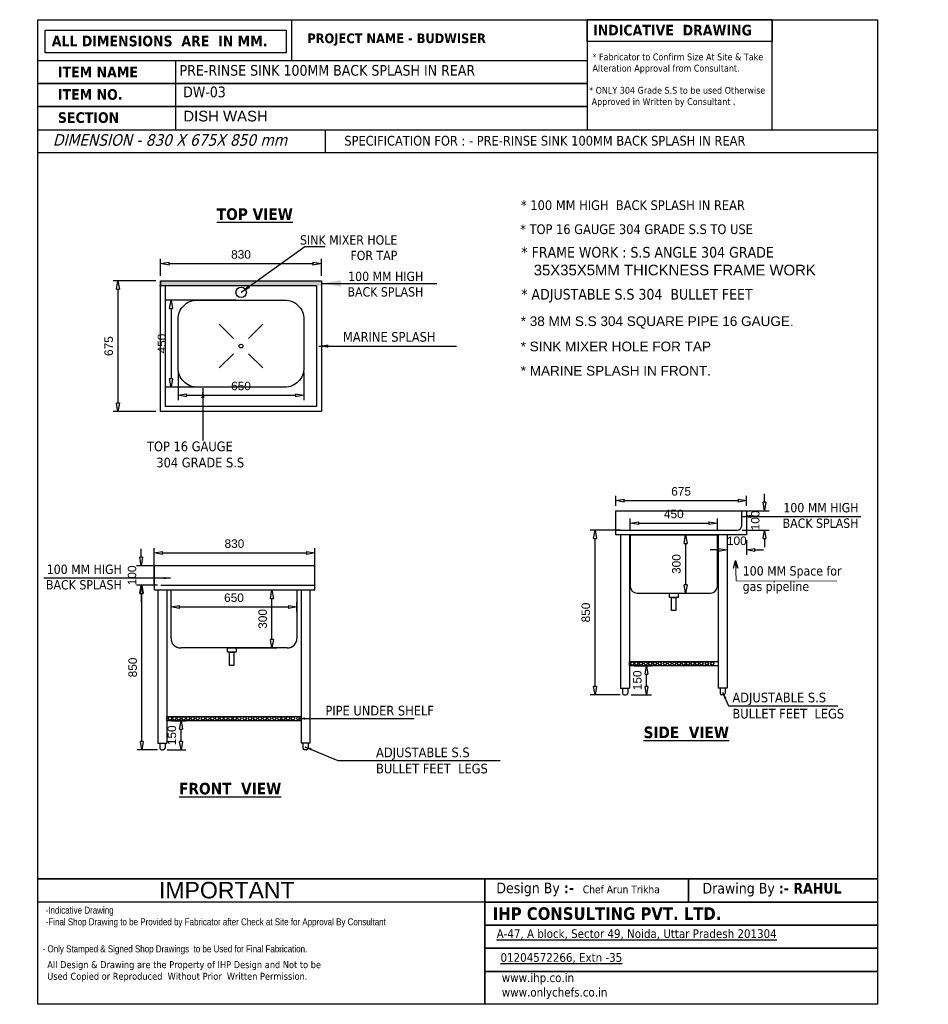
# Model space of a CAD drawing. Header units: millimetres. Extents: x 19005 to 129500, y -3989 to 12792.
# Tile 10 of 20: x 64875 to 69564, y 233 to 5315. Entities that reach past the tile are written whole.
import ezdxf

# ---------------------------------------------------------------- set-up
doc = ezdxf.new("R2010")
doc.units = ezdxf.units.MM
doc.styles.add('ro', font='romans.shx')
doc.styles.get("Standard").update_dxf_attribs({"font": 'arial.ttf'})
doc.styles.add('style1', font='txt.shx')
doc.dimstyles.new('DMI (AB)', dxfattribs={"dimtxt": 60, "dimasz": 40, "dimexe": 12, "dimexo": 25, "dimgap": 1, "dimtad": 0, "dimdec": 0, "dimtxsty": 'ro', "dimblk": 'OPEN30', "dimcen": 1, "dimadec": 0, "dimazin": 0, "dimtfac": 1, "dimtdec": 0, "dimtmove": 0, "dimatfit": 3, "dimldrblk": 'OPEN30', "dimfxl": 1, "dimlwd": 15, "dimlwe": 15, "dimarcsym": 0})
doc.dimstyles.new('LBF 50', dxfattribs={"dimscale": 25, "dimtxt": 1.75, "dimasz": 1.75, "dimexe": 1, "dimexo": 1, "dimgap": 1, "dimtad": 1, "dimdec": 0, "dimrnd": 5, "dimzin": 12, "dimdsep": 46, "dimtxsty": 'Standard', "dimblk": 'CLOSEDBLANK', "dimcen": 0, "dimclrd": 256, "dimclre": 256, "dimclrt": 256, "dimadec": 0, "dimazin": 3, "dimtfac": 1, "dimtdec": 0, "dimtofl": 0, "dimtmove": 0, "dimatfit": 3, "dimldrblk": 'CLOSEDBLANK', "dimfxl": 0.18, "dimtolj": 1, "dimtzin": 0, "dimlwd": -1, "dimlwe": -1, "dimarcsym": 0})
doc.dimstyles.get("Standard").update_dxf_attribs({"dimscale": 1.002, "dimtxt": 50.18, "dimasz": 35.18, "dimexe": 0.18, "dimexo": 0.0625, "dimgap": 0.09, "dimtad": 0, "dimtih": 1, "dimtoh": 1, "dimdec": 0, "dimzin": 0, "dimdsep": 46, "dimtxsty": 'Standard', "dimcen": 0.09, "dimclrd": 256, "dimclrt": 7, "dimadec": 0, "dimazin": 0, "dimtfac": 1, "dimtdec": 0, "dimtofl": 0, "dimtmove": 0, "dimatfit": 3, "dimfxl": 1, "dimtfillclr": 256, "dimtolj": 1, "dimtzin": 0, "dimarcsym": 0})

# ---------------------------------------------------------------- blocks, each defined once
blk = doc.blocks.new('_ClosedBlank')
at = {"color": 0, "linetype": 'ByBlock', "lineweight": -2}
for p, q in [((-1, 0.17), (0, 0)), ((-1, 0.17), (-1, -0.17)), ((0, 0), (-1, -0.17))]:
    blk.add_line(p, q, dxfattribs=at)
blk = doc.blocks.new('*D82')
at = {"transparency": 16777216}
for p, q in [((65602, 3993.1), (65602, 4081)), ((66432.2, 3993.1), (66432.2, 4081)), ((65645.7, 4056), (66388.5, 4056))]:
    blk.add_line(p, q, dxfattribs=at)
at = {"layer": 'Defpoints', "color": 0, "transparency": 16777216}
for p in [(66432.2, 4056), (65602, 3968.1), (66432.2, 3968.1)]:
    blk.add_point(p, dxfattribs=at)
at = {"transparency": 16777216, "xscale": 43.75, "yscale": 43.75, "zscale": 43.75, "rotation": 180}
blk.add_blockref('_ClosedBlank', (65602, 4056), dxfattribs=at)
at = {"transparency": 16777216, "xscale": 43.75, "yscale": 43.75, "zscale": 43.75}
blk.add_blockref('_ClosedBlank', (66432.2, 4056), dxfattribs=at)
at = {"transparency": 16777216, "insert": (66017.1, 4103.3), "char_height": 43.75, "attachment_point": 5}
blk.add_mtext('\\A1;830', dxfattribs=at)
blk = doc.blocks.new('*D83')
at = {"transparency": 16777216}
for p, q in [((65577, 3968.2), (65356.9, 3968.2)), ((65381.9, 3924.4), (65381.9, 3336.6)), ((65577, 3292.9), (65356.9, 3292.9))]:
    blk.add_line(p, q, dxfattribs=at)
at = {"layer": 'Defpoints', "color": 0, "transparency": 16777216}
for p in [(65602, 3968.2), (65381.9, 3292.9), (65602, 3292.9)]:
    blk.add_point(p, dxfattribs=at)
at = {"transparency": 16777216, "xscale": 43.75, "yscale": 43.75, "zscale": 43.75}
for p, rotation in [((65381.9, 3968.2), 90), ((65381.9, 3292.9), 270)]:
    blk.add_blockref('_ClosedBlank', p, dxfattribs=dict(at, rotation=rotation))
at = {"transparency": 16777216, "insert": (65334.5, 3630.5), "char_height": 43.75, "attachment_point": 5, "rotation": 90}
blk.add_mtext('\\A1;675', dxfattribs=at)
blk = doc.blocks.new('*D84')
at = {"transparency": 16777216}
for p, q in [((65655.8, 2258.2), (65655.8, 2309)), ((66305.8, 2258.2), (66305.8, 2309)), ((65699.6, 2284), (66262.1, 2284))]:
    blk.add_line(p, q, dxfattribs=at)
at = {"layer": 'Defpoints', "color": 0, "transparency": 16777216}
for p in [(66305.8, 2284), (65655.8, 2233.2), (66305.8, 2233.2)]:
    blk.add_point(p, dxfattribs=at)
at = {"transparency": 16777216, "xscale": 43.75, "yscale": 43.75, "zscale": 43.75, "rotation": 180}
blk.add_blockref('_ClosedBlank', (65655.8, 2284), dxfattribs=at)
at = {"transparency": 16777216, "xscale": 43.75, "yscale": 43.75, "zscale": 43.75}
blk.add_blockref('_ClosedBlank', (66305.8, 2284), dxfattribs=at)
at = {"transparency": 16777216, "insert": (65980.8, 2331.3), "char_height": 43.75, "attachment_point": 5}
blk.add_mtext('\\A1;650', dxfattribs=at)
blk = doc.blocks.new('*D85')
at = {"transparency": 16777216}
for p, q in [((65659.1, 1696.5), (65732.7, 1696.5)), ((65707.7, 1590.2), (65707.7, 1652.7)), ((65636.6, 1546.5), (65732.7, 1546.5))]:
    blk.add_line(p, q, dxfattribs=at)
at = {"layer": 'Defpoints', "color": 0, "transparency": 16777216}
for p in [(65634.1, 1696.5), (65707.7, 1696.5), (65611.6, 1546.5)]:
    blk.add_point(p, dxfattribs=at)
at = {"transparency": 16777216, "xscale": 43.75, "yscale": 43.75, "zscale": 43.75}
for p, rotation in [((65707.7, 1696.5), 90), ((65707.7, 1546.5), 270)]:
    blk.add_blockref('_ClosedBlank', p, dxfattribs=dict(at, rotation=rotation))
at = {"transparency": 16777216, "insert": (65660.4, 1621.5), "char_height": 43.75, "attachment_point": 5, "rotation": 90}
blk.add_mtext('\\A1;150', dxfattribs=at)
blk = doc.blocks.new('*D86')
at = {"transparency": 16777216}
for p, q in [((65586.6, 2397), (65480.4, 2397)), ((65505.4, 1590.2), (65505.4, 2353.2)), ((65586.6, 1546.5), (65480.4, 1546.5))]:
    blk.add_line(p, q, dxfattribs=at)
at = {"layer": 'Defpoints', "color": 0, "transparency": 16777216}
for p in [(65505.4, 2397), (65611.6, 2397), (65611.6, 1546.5)]:
    blk.add_point(p, dxfattribs=at)
at = {"transparency": 16777216, "xscale": 43.75, "yscale": 43.75, "zscale": 43.75}
for p, rotation in [((65505.4, 2397), 90), ((65505.4, 1546.5), 270)]:
    blk.add_blockref('_ClosedBlank', p, dxfattribs=dict(at, rotation=rotation))
at = {"transparency": 16777216, "insert": (65458.1, 1971.7), "char_height": 43.75, "attachment_point": 5, "rotation": 90}
blk.add_mtext('\\A1;850', dxfattribs=at)
blk = doc.blocks.new('*D87')
at = {"transparency": 16777216}
for p, q in [((65502.1, 2540.5), (65502.1, 2584.2)), ((65578.7, 2496.7), (65477.1, 2496.7)), ((65578.7, 2397), (65477.1, 2397)), ((65502.1, 2353.2), (65502.1, 2309.5))]:
    blk.add_line(p, q, dxfattribs=at)
at = {"layer": 'Defpoints', "color": 0, "transparency": 16777216}
for p in [(65502.1, 2496.7), (65603.7, 2496.7), (65603.7, 2397)]:
    blk.add_point(p, dxfattribs=at)
at = {"transparency": 16777216, "xscale": 43.75, "yscale": 43.75, "zscale": 43.75}
for p, rotation in [((65502.1, 2496.7), 270), ((65502.1, 2397), 90)]:
    blk.add_blockref('_ClosedBlank', p, dxfattribs=dict(at, rotation=rotation))
at = {"transparency": 16777216, "insert": (65454.7, 2446.9), "char_height": 43.75, "attachment_point": 5, "rotation": 90}
blk.add_mtext('\\A1;100', dxfattribs=at)
blk = doc.blocks.new('*D88')
at = {"transparency": 16777216}
for p, q in [((67974.1, 2680.5), (67819.2, 2680.5)), ((67844.2, 1874), (67844.2, 2636.7)), ((67974.1, 1830.2), (67819.2, 1830.2))]:
    blk.add_line(p, q, dxfattribs=at)
at = {"layer": 'Defpoints', "color": 0, "transparency": 16777216}
for p in [(67844.2, 2680.5), (67999.1, 2680.5), (67999.1, 1830.2)]:
    blk.add_point(p, dxfattribs=at)
at = {"transparency": 16777216, "xscale": 43.75, "yscale": 43.75, "zscale": 43.75}
for p, rotation in [((67844.2, 2680.5), 90), ((67844.2, 1830.2), 270)]:
    blk.add_blockref('_ClosedBlank', p, dxfattribs=dict(at, rotation=rotation))
at = {"transparency": 16777216, "insert": (67796.9, 2255.3), "char_height": 43.75, "attachment_point": 5, "rotation": 90}
blk.add_mtext('\\A1;850', dxfattribs=at)
blk = doc.blocks.new('*D89')
at = {"transparency": 16777216}
for p, q in [((68046.6, 1980.2), (68135.1, 1980.2)), ((68110.1, 1874.1), (68110.1, 1936.5)), ((68030.2, 1830.3), (68135.1, 1830.3))]:
    blk.add_line(p, q, dxfattribs=at)
at = {"layer": 'Defpoints', "color": 0, "transparency": 16777216}
for p in [(68021.6, 1980.2), (68110.1, 1980.2), (68005.2, 1830.3)]:
    blk.add_point(p, dxfattribs=at)
at = {"transparency": 16777216, "xscale": 43.75, "yscale": 43.75, "zscale": 43.75}
for p, rotation in [((68110.1, 1980.2), 90), ((68110.1, 1830.3), 270)]:
    blk.add_blockref('_ClosedBlank', p, dxfattribs=dict(at, rotation=rotation))
at = {"transparency": 16777216, "insert": (68062.8, 1905.3), "char_height": 43.75, "attachment_point": 5, "rotation": 90}
blk.add_mtext('\\A1;150', dxfattribs=at)
blk = doc.blocks.new('*D90')
at = {"transparency": 16777216}
for p, q in [((67951.1, 2805.5), (67951.1, 2858.1)), ((68626.1, 2805.5), (68626.1, 2858.1)), ((67994.8, 2833.1), (68582.4, 2833.1))]:
    blk.add_line(p, q, dxfattribs=at)
at = {"layer": 'Defpoints', "color": 0, "transparency": 16777216}
for p in [(68626.1, 2833.1), (67951.1, 2780.5), (68626.1, 2780.5)]:
    blk.add_point(p, dxfattribs=at)
at = {"transparency": 16777216, "xscale": 43.75, "yscale": 43.75, "zscale": 43.75, "rotation": 180}
blk.add_blockref('_ClosedBlank', (67951.1, 2833.1), dxfattribs=at)
at = {"transparency": 16777216, "xscale": 43.75, "yscale": 43.75, "zscale": 43.75}
blk.add_blockref('_ClosedBlank', (68626.1, 2833.1), dxfattribs=at)
at = {"transparency": 16777216, "insert": (68288.6, 2880.5), "char_height": 43.75, "attachment_point": 5}
blk.add_mtext('\\A1;675', dxfattribs=at)
blk = doc.blocks.new('*D91')
at = {"transparency": 16777216}
for p, q in [((68526.1, 2630.7), (68526.1, 2553)), ((68626.1, 2630.7), (68626.1, 2553)), ((68482.4, 2578), (68438.6, 2578)), ((68669.9, 2578), (68713.6, 2578))]:
    blk.add_line(p, q, dxfattribs=at)
at = {"layer": 'Defpoints', "color": 0, "transparency": 16777216}
for p in [(68526.1, 2655.7), (68626.1, 2655.7), (68526.1, 2578)]:
    blk.add_point(p, dxfattribs=at)
at = {"transparency": 16777216, "xscale": 43.75, "yscale": 43.75, "zscale": 43.75}
blk.add_blockref('_ClosedBlank', (68526.1, 2578), dxfattribs=at)
at = {"transparency": 16777216, "xscale": 43.75, "yscale": 43.75, "zscale": 43.75, "rotation": 180}
blk.add_blockref('_ClosedBlank', (68626.1, 2578), dxfattribs=at)
at = {"transparency": 16777216, "insert": (68576.1, 2625.4), "char_height": 43.75, "attachment_point": 5}
blk.add_mtext('\\A1;100', dxfattribs=at)
blk = doc.blocks.new('_Open30')
at = {"color": 0, "linetype": 'ByBlock', "lineweight": -2}
for p, q in [((-1, 0.27), (0, 0)), ((0, 0), (-1, -0.27)), ((0, 0), (-1, 0))]:
    blk.add_line(p, q, dxfattribs=at)
blk = doc.blocks.new('*D143')
at = {"transparency": 16777216}
for p, q in [((65994.5, 2372), (66201.6, 2372)), ((66176.6, 2116.2), (66176.6, 2328.2)), ((65994.5, 2072.4), (66201.6, 2072.4))]:
    blk.add_line(p, q, dxfattribs=at)
at = {"layer": 'Defpoints', "color": 0, "transparency": 16777216}
for p in [(65969.5, 2372), (66176.6, 2372), (65969.5, 2072.4)]:
    blk.add_point(p, dxfattribs=at)
at = {"transparency": 16777216, "xscale": 43.75, "yscale": 43.75, "zscale": 43.75}
for p, rotation in [((66176.6, 2372), 90), ((66176.6, 2072.4), 270)]:
    blk.add_blockref('_ClosedBlank', p, dxfattribs=dict(at, rotation=rotation))
at = {"transparency": 16777216, "insert": (66129.2, 2222.2), "char_height": 43.75, "attachment_point": 5, "rotation": 90}
blk.add_mtext('\\A1;300', dxfattribs=at)
blk = doc.blocks.new('*D158')
at = {"transparency": 16777216}
for p, q in [((68718.9, 2824.3), (68718.9, 2868)), ((68603.4, 2780.5), (68743.9, 2780.5)), ((68603.4, 2680.5), (68743.9, 2680.5)), ((68718.9, 2636.7), (68718.9, 2593))]:
    blk.add_line(p, q, dxfattribs=at)
at = {"layer": 'Defpoints', "color": 0, "transparency": 16777216}
for p in [(68578.4, 2780.5), (68718.9, 2780.5), (68578.4, 2680.5)]:
    blk.add_point(p, dxfattribs=at)
at = {"transparency": 16777216, "xscale": 43.75, "yscale": 43.75, "zscale": 43.75}
for p, rotation in [((68718.9, 2780.5), 270), ((68718.9, 2680.5), 90)]:
    blk.add_blockref('_ClosedBlank', p, dxfattribs=dict(at, rotation=rotation))
at = {"transparency": 16777216, "insert": (68671.6, 2730.5), "char_height": 43.75, "attachment_point": 5, "rotation": 90}
blk.add_mtext('\\A1;100', dxfattribs=at)
blk = doc.blocks.new('*D160')
at = {"transparency": 16777216}
for p, q in [((65992.1, 3868.4), (65631.2, 3868.4)), ((65656.2, 3824.7), (65656.2, 3462.2)), ((65992.1, 3418.4), (65631.2, 3418.4))]:
    blk.add_line(p, q, dxfattribs=at)
at = {"layer": 'Defpoints', "color": 0, "transparency": 16777216}
for p in [(66017.1, 3868.4), (65656.2, 3418.4), (66017.1, 3418.4)]:
    blk.add_point(p, dxfattribs=at)
at = {"transparency": 16777216, "xscale": 43.75, "yscale": 43.75, "zscale": 43.75}
for p, rotation in [((65656.2, 3868.4), 90), ((65656.2, 3418.4), 270)]:
    blk.add_blockref('_ClosedBlank', p, dxfattribs=dict(at, rotation=rotation))
at = {"transparency": 16777216, "insert": (65608.8, 3643.4), "char_height": 43.75, "attachment_point": 5, "rotation": 90}
blk.add_mtext('\\A1;450', dxfattribs=at)
blk = doc.blocks.new('*D161')
at = {"transparency": 16777216}
for p, q in [((65692.1, 3493.4), (65692.1, 3351.8)), ((66342.1, 3493.4), (66342.1, 3351.8)), ((65735.9, 3376.8), (66298.4, 3376.8))]:
    blk.add_line(p, q, dxfattribs=at)
at = {"layer": 'Defpoints', "color": 0, "transparency": 16777216}
for p in [(65692.1, 3518.4), (66342.1, 3518.4), (66342.1, 3376.8)]:
    blk.add_point(p, dxfattribs=at)
at = {"transparency": 16777216, "xscale": 43.75, "yscale": 43.75, "zscale": 43.75, "rotation": 180}
blk.add_blockref('_ClosedBlank', (65692.1, 3376.8), dxfattribs=at)
at = {"transparency": 16777216, "xscale": 43.75, "yscale": 43.75, "zscale": 43.75}
blk.add_blockref('_ClosedBlank', (66342.1, 3376.8), dxfattribs=at)
at = {"transparency": 16777216, "insert": (66017.1, 3424.2), "char_height": 43.75, "attachment_point": 5}
blk.add_mtext('\\A1;650', dxfattribs=at)
blk = doc.blocks.new('*D162')
at = {"transparency": 16777216}
for p, q in [((68313.6, 2655.7), (68336.6, 2655.7)), ((68311.6, 2612), (68311.6, 2399)), ((68313.6, 2355.2), (68336.6, 2355.2))]:
    blk.add_line(p, q, dxfattribs=at)
at = {"layer": 'Defpoints', "color": 0, "transparency": 16777216}
for p in [(68288.6, 2655.7), (68288.6, 2355.2), (68311.6, 2355.2)]:
    blk.add_point(p, dxfattribs=at)
at = {"transparency": 16777216, "xscale": 43.75, "yscale": 43.75, "zscale": 43.75}
for p, rotation in [((68311.6, 2655.7), 90), ((68311.6, 2355.2), 270)]:
    blk.add_blockref('_ClosedBlank', p, dxfattribs=dict(at, rotation=rotation))
at = {"transparency": 16777216, "insert": (68264.3, 2505.5), "char_height": 43.75, "attachment_point": 5, "rotation": 90}
blk.add_mtext('\\A1;300', dxfattribs=at)
blk = doc.blocks.new('*D202')
at = {"transparency": 16777216}
for p, q in [((65568.1, 2397), (65568.1, 2588)), ((65611.8, 2563), (66354.3, 2563)), ((66398.1, 2397), (66398.1, 2588))]:
    blk.add_line(p, q, dxfattribs=at)
at = {"layer": 'Defpoints', "color": 0, "transparency": 16777216}
for p in [(66398.1, 2563), (65568.1, 2372), (66398.1, 2372)]:
    blk.add_point(p, dxfattribs=at)
at = {"transparency": 16777216, "xscale": 43.75, "yscale": 43.75, "zscale": 43.75, "rotation": 180}
blk.add_blockref('_ClosedBlank', (65568.1, 2563), dxfattribs=at)
at = {"transparency": 16777216, "xscale": 43.75, "yscale": 43.75, "zscale": 43.75}
blk.add_blockref('_ClosedBlank', (66398.1, 2563), dxfattribs=at)
at = {"transparency": 16777216, "insert": (65983.1, 2610.4), "char_height": 43.75, "attachment_point": 5}
blk.add_mtext('\\A1;830', dxfattribs=at)
blk = doc.blocks.new('*D203')
at = {"transparency": 16777216}
for p, q in [((68026.1, 2680.7), (68026.1, 2741.3)), ((68069.8, 2716.3), (68431.9, 2716.3)), ((68475.7, 2680.7), (68475.7, 2741.3))]:
    blk.add_line(p, q, dxfattribs=at)
at = {"layer": 'Defpoints', "color": 0, "transparency": 16777216}
for p in [(68475.7, 2716.3), (68026.1, 2655.7), (68475.7, 2655.7)]:
    blk.add_point(p, dxfattribs=at)
at = {"transparency": 16777216, "xscale": 43.75, "yscale": 43.75, "zscale": 43.75, "rotation": 180}
blk.add_blockref('_ClosedBlank', (68026.1, 2716.3), dxfattribs=at)
at = {"transparency": 16777216, "xscale": 43.75, "yscale": 43.75, "zscale": 43.75}
blk.add_blockref('_ClosedBlank', (68475.7, 2716.3), dxfattribs=at)
at = {"transparency": 16777216, "insert": (68250.9, 2763.7), "char_height": 43.75, "attachment_point": 5}
blk.add_mtext('\\A1;450', dxfattribs=at)

msp = doc.modelspace()

# ---------------------------------------------------------------- hatches: boundary and pattern name
at = {"linetype": 'ByBlock'}
h = msp.add_hatch(color=256, dxfattribs=at)
h.dxf.hatch_style = 1
h.paths.add_polyline_path([(65602, 3968), (65602, 3942.9), (66432.2, 3942.9), (66432.2, 3968)])

# ---------------------------------------------------------------- linework, layer by layer
for p, q in [((65679.6, 5104.6), (65679.6, 4746.7)), ((66451.2, 4747.3), (66451.2, 4628)), ((65597.2, 3943), (66097.2, 3943)), ((65904.5, 3743.1), (65978, 3669.6)), ((66129.7, 3743.1), (66056.2, 3669.6)), ((65978, 3591.4), (65904.5, 3517.9)), ((66056.2, 3591.4), (66129.7, 3517.9)), ((68601.1, 2780.5), (68601.1, 2700.4)), ((67951.1, 2680.5), (68578.4, 2680.5)), ((67976.1, 2655.7), (67976.1, 1864.8)), ((68021.6, 2655.7), (68021.6, 1864.8)), ((68026.1, 2655.7), (68026.1, 2391.3)), ((68475.7, 2391.3), (68475.7, 2655.7)), ((68480.6, 2655.7), (68480.6, 1864.8)), ((68526.1, 2655.7), (68526.1, 1864.8)), ((65588.6, 2372), (65588.6, 1581.1)), ((65634.1, 2372), (65634.1, 1581.1)), ((66327.6, 2372), (66327.6, 1581.1)), ((66373.1, 2372), (66373.1, 1581.1)), ((68062.2, 2355.2), (68439.6, 2355.2)), ((67976.1, 1864.8), (68021.6, 1864.8)), ((67985.5, 1864.8), (67985.5, 1839.3)), ((67994.6, 1830.2), (68003.7, 1830.2)), ((68012.8, 1864.8), (68012.8, 1839.3)), ((68526.1, 1864.8), (68480.6, 1864.8)), ((68489.5, 1864.8), (68489.5, 1839.3)), ((68507.7, 1830.2), (68498.6, 1830.2)), ((68516.8, 1864.8), (68516.8, 1839.3)), ((65588.6, 1581.1), (65634.1, 1581.1)), ((65597.9, 1581.1), (65597.9, 1555.6)), ((65625.2, 1581.1), (65625.2, 1555.6)), ((66373.1, 1581.1), (66327.6, 1581.1)), ((66336.4, 1581.1), (66336.4, 1555.6)), ((66363.7, 1581.1), (66363.7, 1555.6)), ((65607, 1546.5), (65616.1, 1546.5)), ((66354.6, 1546.5), (66345.5, 1546.5)), ((69301.4, 879.9), (64968.3, 879.9)), ((67276.4, 879.9), (67276.4, 233)), ((67352.8, 879.9), (69301.4, 879.9)), ((66278.9, 760.6), (64968.3, 760.6))]:
    msp.add_line(p, q, dxfattribs=at)
for p, q in [((65602, 3968.1), (65602, 3943.1)), ((67951.1, 2780.5), (68626.1, 2780.5)), ((68026.1, 2655.7), (68475.7, 2655.7)), ((66398.1, 2496.7), (65568.1, 2496.7)), ((65603.7, 2397), (66398.1, 2397)), ((65655.8, 2372), (66305.8, 2372)), ((65655.8, 2122.4), (65655.8, 2372)), ((66305.8, 2372), (66305.8, 2122.4)), ((66255.8, 2072.4), (65705.8, 2072.4))]:
    msp.add_line(p, q)
for points in [[(64968.3, 5315.3), (69301.4, 5315.3), (69301.4, 233.6), (64968.3, 233.6)], [(64968.3, 5314.7), (69301.4, 5314.7), (69301.4, 233), (64968.3, 233)], [(64968.3, 5314.7), (69301.4, 5314.7), (69301.4, 233), (64968.3, 233)], [(64968.3, 5314.7), (69301.4, 5314.7), (69301.4, 233), (64968.3, 233)], [(64968.3, 5314.7), (69301.4, 5314.7), (69301.4, 233), (64968.3, 233)], [(64968.3, 5314.7), (69301.4, 5314.7), (69301.4, 233), (64968.3, 233)], [(67803.1, 5314.7), (68758.7, 5314.7), (68758.7, 5203.5), (67803.1, 5203.5)], [(68758.7, 5314.7), (67803.1, 5314.7), (67803.1, 4746.7), (68758.7, 4746.7)], [(66250, 5144.4), (65006.9, 5144.4), (65006.9, 5260.5), (66250, 5260.5)], [(64968.3, 5104.6), (67803.1, 5104.6), (67803.1, 4985.3), (64968.3, 4985.3)], [(64968.3, 4985.3), (67803.1, 4985.3), (67803.1, 4866), (64968.3, 4866)], [(64968.3, 4746.7), (69301.4, 4746.7), (69301.4, 4627.4), (64968.3, 4627.4)], [(65602, 3968.1), (66432.2, 3968.1), (66432.2, 3292.9), (65602, 3292.9)], [(65627, 3943.1), (66407.2, 3943.1), (66407.2, 3317.9), (65627, 3317.9)], [(68273.4, 2355.2), (68273.4, 2332.7), (68228.3, 2332.7), (68228.3, 2355.2)], [(68239.6, 2332.7), (68262.2, 2332.7), (68262.2, 2265.1), (68239.6, 2265.1)], [(65992.1, 2072.4), (65992.1, 2049.9), (65947, 2049.9), (65947, 2072.4)], [(65958.3, 2049.9), (65980.8, 2049.9), (65980.8, 1982.3), (65958.3, 1982.3)], [(64968.3, 879.9), (69301.4, 879.9), (69301.4, 760.6), (64968.3, 760.6)], [(67276.4, 879.9), (68327.1, 879.9), (68327.1, 760.6), (67276.4, 760.6)], [(67276.4, 879.9), (69301.4, 879.9), (69301.4, 760.6), (67276.4, 760.6)], [(68327.1, 879.9), (69301.4, 879.9), (69301.4, 760.6), (68327.1, 760.6)], [(67276.4, 760.6), (69301.4, 760.6), (69301.4, 641.3), (67276.4, 641.3)], [(67276.4, 641.3), (69301.4, 641.3), (69301.4, 522), (67276.4, 522)], [(67276.4, 522), (69301.4, 522), (69301.4, 402.7), (67276.4, 402.7)], [(67276.4, 402.7), (69301.4, 402.7), (69301.4, 233), (67276.4, 233)]]:
    msp.add_lwpolyline(points, close=True, dxfattribs=at)
for points in [[(67803.1, 5315.3), (67803.1, 4866.6), (64968.3, 4866.6)], [(66278.9, 5105.2), (66278.9, 5315.3), (67803.1, 5315.3)], [(64968.3, 5105.2), (67803.1, 5105.2)], [(67803.1, 4985.9), (64968.3, 4985.9)], [(64968.3, 4747.3), (69301.4, 4747.3), (69301.4, 4628), (64968.3, 4628)], [(65602, 3535.9), (65602, 3968.1), (66432.2, 3968.1)], [(68626.1, 2780.5), (68626.1, 2655.7), (67951.1, 2655.7), (67951.1, 2780.5)], [(65568.1, 2496.7), (65568.1, 2372), (66398.1, 2372), (66398.1, 2496.7)], [(68480.6, 1980.2), (68021.6, 1980.2), (68021.6, 2003), (68480.6, 2003)], [(66327.6, 1696.5), (65634.1, 1696.5), (65634.1, 1719.2), (66327.6, 1719.2)]]:
    msp.add_lwpolyline(points, dxfattribs=at)
msp.add_lwpolyline([(66342.1, 3768.4), (66342.1, 3518.4, -0.414214), (66242.1, 3418.4), (65792.1, 3418.4, -0.414214), (65692.1, 3518.4), (65692.1, 3768.4, -0.414214), (65792.1, 3868.4), (66242.1, 3868.4, -0.414214)], format="xyb", close=True)
for centre, radius in [((66017.9, 3908.1), 27), ((68036.1, 1992.1), 8.45), ((68057.7, 1992.1), 8.45), ((68080.8, 1992.1), 8.45), ((68105.6, 1992.1), 8.45), ((68129.2, 1992.1), 8.45), ((68153.3, 1992.1), 8.45), ((68178.7, 1992.1), 8.45), ((68205.5, 1992.1), 8.45), ((68229.5, 1992.1), 8.45), ((68253.5, 1992.1), 8.45), ((68278.3, 1992.1), 8.45), ((68302, 1992.1), 8.45), ((68323.8, 1992.1), 8.45), ((68347.5, 1992.1), 8.45), ((68370.1, 1992.1), 8.45), ((68393.5, 1992.1), 8.45), ((68421.4, 1992.1), 8.45), ((68449, 1992.1), 8.45), ((65651, 1708.4), 8.45), ((65672.5, 1708.4), 8.45), ((65695.6, 1708.4), 8.45), ((65720.4, 1708.4), 8.45), ((65744, 1708.4), 8.45), ((65768.2, 1708.4), 8.45), ((65793.5, 1708.4), 8.45), ((65820.4, 1708.4), 8.45), ((65844.3, 1708.4), 8.45), ((65868.4, 1708.4), 8.45), ((65893.2, 1708.4), 8.45), ((65916.9, 1708.4), 8.45), ((65938.6, 1708.4), 8.45), ((65962.3, 1708.4), 8.45), ((65985, 1708.4), 8.45), ((66008.4, 1708.4), 8.45), ((66036.2, 1708.4), 8.45), ((66063.9, 1708.4), 8.45), ((66090.9, 1708.4), 8.45), ((66115.1, 1708.4), 8.45), ((66139.4, 1708.4), 8.45), ((66163.4, 1708.4), 8.45), ((66189, 1708.4), 8.45), ((66215.2, 1708.4), 8.45), ((66236, 1708.4), 8.45), ((66260.3, 1708.4), 8.45), ((66285.3, 1708.4), 8.45), ((66313, 1708.4), 8.45)]:
    msp.add_circle(centre, radius)
msp.add_circle((66017.1, 3630.5), 9.71, dxfattribs=at)
for centre, radius, start, end in [((68578.4, 2703.2), 22.8, 270, 0), ((68062.2, 2391.3), 36.1, 180, 270), ((68439.6, 2391.3), 36.1, 270, 0), ((67994.6, 1839.3), 9.1, 180, 270), ((68003.7, 1839.3), 9.1, 270, 0), ((68498.6, 1839.3), 9.1, 180, 270), ((68507.7, 1839.3), 9.1, 270, 0), ((65607, 1555.6), 9.1, 180, 270), ((65616.1, 1555.6), 9.1, 270, 0), ((66345.5, 1555.6), 9.1, 180, 270), ((66354.6, 1555.6), 9.1, 270, 0)]:
    msp.add_arc(centre, radius, start, end, dxfattribs=at)
for centre, start, end in [((65705.8, 2122.4), 180, 270), ((66255.8, 2122.4), 270, 0)]:
    msp.add_arc(centre, 50, start, end)

# ---------------------------------------------------------------- texts
at = {"linetype": 'ByBlock', "style": 'style1'}
for s, insert, char_height, width, attachment_point in [('{\\fTahoma|b1|i0|c0|p34;INDICATIVE  DRAWING}', (67834.3, 5289), 55, 1687.991, 1), ('{\\fTahoma|b1|i0|c0|p34;PROJECT NAME - BUDWISER}', (66359.4, 5244.2), 50, 1687.991, 1), ('{\\fTahoma|b1|i0|c0|p34;ALL DIMENSIONS  ARE  IN MM.}', (65040.3, 5232.7), 55, 1687.991, 1), ('{\\fTahoma|b0|i0|c0|p34;* Fabricator to Confirm Size At Site & Take\\PAlteration Approval from Consultant.}', (67831.1, 5140.8), 35, 1425.088, 1), ('{\\fTahoma|b0|i0|c0|p34;PRE-RINSE SINK 100MM BACK SPLASH IN REAR }', (65700.1, 5081.4), 55, 2351.703, 1), ('{\\fTahoma|b1|i0|c0|p34;ITEM NAME}', (65071.8, 5072.5), 55, 1687.991, 1), ('{\\fTahoma|b1|i0|c0|p34;ITEM NO. }', (65071.8, 4957.1), 55, 1687.991, 1), ('{\\fTahoma|b0|i0|c0|p34;* ONLY 304 Grade S.S to be used Otherwise\\P Approved in Written by Consultant .}', (67813.7, 4968.4), 35, 1425.088, 1), ('{\\fTahoma|b1|i0|c0|p34;SECTION }', (65071.8, 4837.5), 55, 1687.991, 1), ('{\\fTahoma|b0|i1|c0|p34;DIMENSION - 830 X 675X 850 mm}', (65045.7, 4724.6), 60, 1425.938, 1), ('{\\fTahoma|b0|i0|c0|p34;SPECIFICATION FOR : - PRE-RINSE SINK 100MM BACK SPLASH IN REAR }', (66550.5, 4715.6), 50, 3378.655, 1), ('{\\fTahoma|b0|i0|c0|p34;* 100 MM HIGH  BACK SPLASH IN REAR}', (67462.3, 4383), 50, 1528.985, 1), ('{\\fTahoma|b1|i0|c0|p34;\\LTOP VIEW}', (66284.5, 4341.7), 60, 1038.184, 3), ('{\\fTahoma|b0|i0|c0|p34;* TOP 16 GAUGE 304 GRADE S.S TO USE}', (67458.1, 4258.9), 50, 1528.985, 1), ('{\\fTahoma|b0|i0|c0|p34;SINK MIXER HOLE FOR TAP}', (66823.9, 4202.5), 48, 509.435, 3), ('{\\fTahoma|b0|i0|c0|p34;* FRAME WORK : S.S ANGLE 304 GRADE\\P\\fArial|b0|i0|c0|p34;   35X35X5MM THICKNESS FRAME WORK}', (67463.9, 4142.3), 55, 1687.991, 1), ('{\\fTahoma|b0|i0|c0|p34;100 MM HIGH \\PBACK SPLASH}', (66957.9, 4014.5), 48, 509.435, 3), ('{\\fTahoma|b0|i0|c0|p34;* ADJUSTABLE S.S 304  BULLET FEET }', (67463.1, 3925.5), 55, 1687.991, 1), ('{\\fTahoma|b0|i0|c0|p34;MARINE SPLASH }', (66543.1, 3703.2), 50, 850.492, 1), ('{\\fTahoma|b0|i0|c0|p34;\\H1.25x;                   TOP 16 GAUGE \\P\\pi404.26;304 GRADE S.S \\H0.8x;^I}', (51096.8, 3551.6), 40, 1448.518, 1), ('{\\fTahoma|b0|i0|c0|p34;\\H1.25x;                   TOP 16 GAUGE \\P\\pi404.26;304 GRADE S.S \\H0.8x;^I}', (65175.8, 3138), 40, 1448.518, 1), ('{\\fTahoma|b0|i0|c0|p34;\\H1.25x;                   TOP 16 GAUGE \\P\\pi404.26;304 GRADE S.S \\H0.8x;^I}', (55894.2, 3051), 40, 1448.518, 1), ('{\\fTahoma|b0|i0|c0|p34;100 MM HIGH \\PBACK SPLASH}', (69203.9, 2820.4), 48, 509.435, 3), ('{\\fTahoma|b0|i0|c0|p34;100 MM HIGH \\PBACK SPLASH}', (65401.8, 2502.5), 48, 509.435, 3), ('{\\fTahoma|b0|i0|c0|p34;100 MM Space for gas pipeline}', (68606.6, 2494.2), 48, 509.435, 1), ('{\\fTahoma|b0|i0|c0|p34;ADJUSTABLE S.S \\PBULLET FEET  LEGS}', (68553.4, 1841.7), 50, 850.492, 1), ('{\\fTahoma|b0|i0|c0|p34;PIPE UNDER SHELF }', (66452.7, 1774), 50, 850.492, 1), ('{\\fTahoma|b1|i0|c0|p34;\\LSIDE  VIEW}', (68535.8, 1666.8), 60, 1038.184, 3), ('{\\fTahoma|b0|i0|c0|p34;ADJUSTABLE S.S \\PBULLET FEET  LEGS}', (66714, 1558.3), 50, 850.492, 1), ('{\\fTahoma|b1|i0|c0|p34;\\LFRONT  VIEW}', (66224.9, 1376.3), 60, 1038.184, 3), ('{\\fTahoma|b0|i0|c0|p34;Design By \\fTahoma|b1|i0|c0|p34;:-  \\fTahoma|b0|i0|c0|p34;\\H0.72727x;Chef Arun Trikha\\fTahoma|b1|i0|c0|p34;\\H1.375x; }', (67335, 861), 55, 1687.991, 1), ('{\\fTahoma|b0|i0|c0|p34;Drawing By \\fTahoma|b1|i0|c0|p34;:- RAHUL}', (68398.8, 859.8), 55, 1687.991, 1), ('{\\fTechnic|b0|i0|c2|p2;-Indicative Drawing\\P-Final Shop Drawing to be Provided by Fabricator after Check at Site for Approval By Consultant}', (65008.9, 736.8), 36, 1767.083, 1), ('{\\fTahoma|b1|i0|c0|p34;\\C256;IHP CONSULTING PVT. LTD.}', (67316.7, 733.6), 65, 2814.621, 1), ('{\\fTahoma|b0|i0|c0|p34;\\L\\C256;A-47, A block, Sector 49, Noida, Uttar Pradesh 201304}', (67336.4, 620.2), 45, 1687.991, 1), ('{\\fTahoma|b0|i0|c0|p34;\\H1.44x;All Design & Drawing are the Property of IHP Design and Not to be Used Copied or Reproduced  Without Prior  Written Permission\\fTahoma|b1|i0|c0|p34;\\H0.69444x;. }', (65017.3, 455.7), 25, 1481.326, 1), ('{\\fTahoma|b0|i0|c0|p34;\\L\\C256;01204572266, Extn -35}', (67356.4, 497.2), 45, 1687.991, 1), ('{\\fTahoma|b0|i0|c0|p34;\\C256;www.ihp.co.in \\L\\P\\lwww.onlychefs.co.in}', (67363.2, 392.9), 45, 1687.991, 1)]:
    msp.add_mtext(s, dxfattribs=dict(at, insert=insert, char_height=char_height, width=width, attachment_point=attachment_point))
at = {"linetype": 'ByBlock', "attachment_point": 1}
for s, insert, char_height, width in [('{\\fTahoma|b0|i0|c0|p34;DW-03}', (65718.6, 4970), 55, 1157.977), ('DISH WASH', (65719.5, 4845), 55, 2151.86), ('* 38 MM S.S 304 SQUARE PIPE 16 GAUGE.', (67460.8, 3784), 50, 3529.694), ('* SINK MIXER HOLE FOR TAP', (67460.8, 3653.6), 50, 3529.694), ('* MARINE SPLASH IN FRONT.', (67460.8, 3528.1), 50, 3529.694), ('IMPORTANT', (65593.5, 864.7), 85.17, 1210.305), ('{\\fTechnic|b0|i0|c2|p2;- Only Stamped & Signed Shop Drawings  to be Used for Final Fabrication.}', (64992.9, 537.2), 36, 1988.238)]:
    msp.add_mtext(s, dxfattribs=dict(at, insert=insert, char_height=char_height, width=width))

# ---------------------------------------------------------------- dimensions: what is measured, and where the dimension line sits
for base, p1, p2, picture, middle in [((66432.2, 4056), (65602, 3968.1), (66432.2, 3968.1), '*D82', (66017.1, 4056)), ((68526.1, 2578), (68626.1, 2655.7), (68526.1, 2655.7), '*D91', (68576.1, 2578))]:
    dim = msp.add_linear_dim(base=base, p1=p1, p2=p2, dimstyle='LBF 50')
    dim.commit()
    dim.dimension.update_dxf_attribs({"geometry": picture, "text_midpoint": middle, "dimtype": 160})
for base, p1, p2, picture, middle in [((65381.9, 3292.9), (65602, 3968.2), (65602, 3292.9), '*D83', (65334.5, 3630.5)), ((65656.2, 3418.4), (66017.1, 3868.4), (66017.1, 3418.4), '*D160', (65608.8, 3643.4)), ((67844.2, 2680.5), (67999.1, 1830.2), (67999.1, 2680.5), '*D88', (67796.9, 2255.3)), ((68311.6323, 2355.225), (68288.6489, 2655.7004), (68288.6489, 2355.225), '*D162', (68264.2798, 2505.4627)), ((65505.4122, 2396.9763), (65611.6171, 1546.4863), (65611.6171, 2396.9763), '*D86', (65458.0746, 1971.7313)), ((66176.6, 2372), (65969.5, 2072.4), (65969.5, 2372), '*D143', (66129.2, 2222.2)), ((68110.1, 1980.2), (68005.2, 1830.3), (68021.6, 1980.2), '*D89', (68062.8, 1905.3)), ((65707.7, 1696.5), (65611.6, 1546.5), (65634.1, 1696.5), '*D85', (65660.4, 1621.5))]:
    dim = msp.add_linear_dim(base=base, p1=p1, p2=p2, angle=90, dimstyle='LBF 50')
    dim.commit()
    dim.dimension.update_dxf_attribs({"geometry": picture, "text_midpoint": middle})
for base, p1, p2, picture, middle in [((66342.1, 3376.8), (65692.1, 3518.4), (66342.1, 3518.4), '*D161', (66017.1, 3424.2)), ((68626.1, 2833.1), (67951.1, 2780.5), (68626.1, 2780.5), '*D90', (68288.6, 2880.5)), ((68475.7, 2716.3), (68026.1, 2655.7), (68475.7, 2655.7), '*D203', (68250.9, 2763.7)), ((66398.1, 2563), (65568.1, 2372), (66398.1, 2372), '*D202', (65983.1, 2610.4)), ((66305.8, 2284), (65655.8, 2233.2), (66305.8, 2233.2), '*D84', (65980.8, 2331.3))]:
    dim = msp.add_linear_dim(base=base, p1=p1, p2=p2, dimstyle='LBF 50')
    dim.commit()
    dim.dimension.update_dxf_attribs({"geometry": picture, "text_midpoint": middle})
for base, p1, p2, picture, middle in [((68718.9, 2780.5), (68578.4, 2680.5), (68578.4, 2780.5), '*D158', (68718.9, 2730.5)), ((65502.1, 2496.7), (65603.7, 2397), (65603.7, 2496.7), '*D87', (65502.1, 2446.9))]:
    dim = msp.add_linear_dim(base=base, p1=p1, p2=p2, angle=90, dimstyle='LBF 50')
    dim.commit()
    dim.dimension.update_dxf_attribs({"geometry": picture, "text_midpoint": middle, "dimtype": 160})

# ---------------------------------------------------------------- leaders
for points, override in [([(66017.9, 3908.1), (66346.4, 4144.1), (66450.5, 4144.1)], {"dimasz": 50, "dimgap": 0.09, "dimtad": 0}), ([(66432.2, 3954.1), (67027.3, 3954.1)], {"dimasz": 100, "dimgap": 0.09, "dimtad": 0}), ([(66418.4, 3630.5), (67128.9, 3630.5)], {"dimasz": 50, "dimgap": 0.09, "dimtad": 0}), ([(65820.5, 3412.9), (65820.5, 3142.9)], {"dimasz": 50, "dimgap": 0.09, "dimtad": 0}), ([(68600.6, 2751.2), (69216.3, 2751.2)], {"dimasz": 50, "dimgap": 0.09, "dimtad": 0})]:
    msp.add_leader(points, dimstyle='Standard', override=override)
at = {"linetype": 'ByBlock'}
for points, dimstyle, override in [([(68569.5, 2523.8), (68572.1, 2419), (69092.4, 2417.2)], 'DMI (AB)', {"dimgap": 1, "dimtad": 0}), ([(68503, 1844.4), (68533, 1773.5), (69097.8, 1773.5)], 'Standard', {"dimclrd": 0, "dimclre": 0, "dimfxl": 0.2, "dimarcsym": 1}), ([(66313, 1707.9), (66910.7, 1707.9)], 'Standard', {"dimclrd": 0, "dimclre": 0, "dimfxl": 0.2, "dimarcsym": 1}), ([(66346.9, 1562.8), (66516.3, 1491.9), (67355.1, 1491.9)], 'Standard', {"dimclrd": 0, "dimclre": 0, "dimfxl": 0.2, "dimarcsym": 1})]:
    msp.add_leader(points, dimstyle=dimstyle, override=override, dxfattribs=at)
at = {"color": 250, "linetype": 'ByBlock', "true_color": 0x424242}
msp.add_leader([(65652.5, 2433), (64999.3, 2433)], dimstyle='Standard', override={"dimclrd": 7, "dimclre": 7, "dimclrt": 7, "dimfxl": 0.2, "dimarcsym": 1}, dxfattribs=at)

doc.saveas('drawing.dxf')
